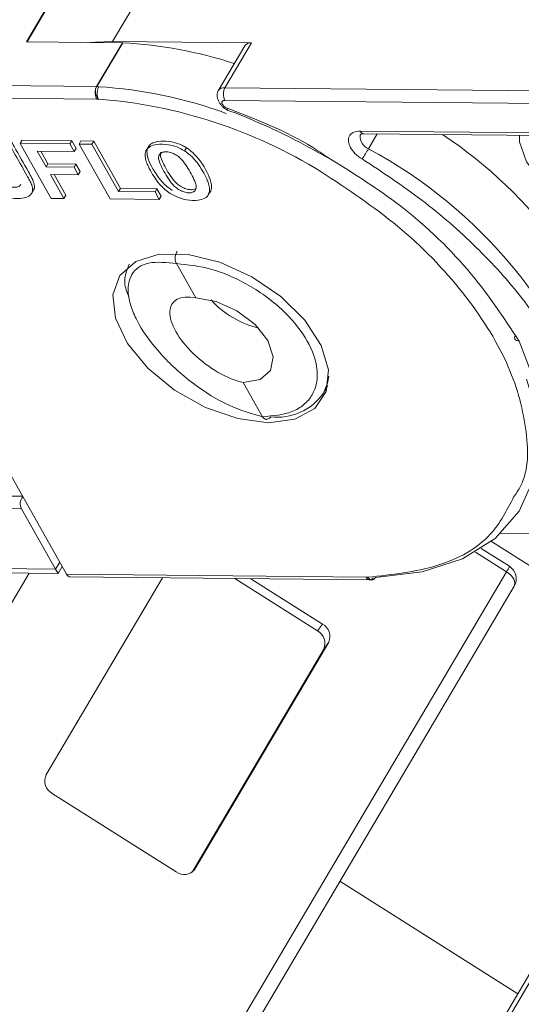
# Model space of a CAD drawing. Header units: millimetres. Extents: x 2978 to 3606, y -417 to 23.
# Tile 18 of 28: x 3290 to 3307, y -65 to -32. Entities that reach past the tile are written whole.
import ezdxf

# ---------------------------------------------------------------- set-up
doc = ezdxf.new("R2010")
doc.units = ezdxf.units.MM

msp = doc.modelspace()

# ---------------------------------------------------------------- linework, layer by layer
at = {"color": 7, "linetype": 'Continuous', "lineweight": 15}
for p, q in [((3302.737, -11.717), (3290.34, -32.699)), ((3290.366, -32.7), (3302.75, -11.74)), ((3293.278, -32.693), (3305.633, -11.781)), ((3290.34, -32.699), (3293.615, -32.732)), ((3292.414, -32.72), (3293.278, -32.693)), ((3293.615, -32.732), (3292.733, -34.223)), ((3292.743, -34.224), (3293.624, -32.732)), ((3298.01, -32.74), (3293.278, -32.693)), ((3297.78, -32.842), (3296.878, -34.369)), ((3297.108, -34.267), (3298.01, -32.74)), ((3292.733, -34.223), (3269.758, -33.995)), ((3269.754, -34.424), (3292.734, -34.652)), ((3292.7, -34.318), (3292.733, -34.223)), ((3292.747, -34.225), (3292.81, -34.229)), ((3320.084, -34.495), (3297.108, -34.267)), ((3292.734, -34.652), (3292.794, -34.653)), ((3297.104, -34.696), (3320.084, -34.924)), ((3297.207, -35.035), (3297.202, -35.034)), ((3301.716, -35.744), (3312.082, -35.847)), ((3301.839, -35.834), (3312.205, -35.937)), ((3302.297, -35.839), (3301.998, -36.343)), ((3290.131, -36.162), (3290.194, -36.056)), ((3291.825, -36.179), (3290.131, -36.162)), ((3290.131, -36.162), (3291.185, -38.031)), ((3290.194, -36.056), (3291.887, -36.073)), ((3291.825, -36.179), (3291.887, -36.073)), ((3291.825, -36.179), (3291.969, -36.436)), ((3291.887, -36.073), (3292.032, -36.329)), ((3292.138, -36.182), (3292.201, -36.076)), ((3292.138, -36.182), (3293.192, -38.05)), ((3292.572, -36.187), (3292.138, -36.182)), ((3292.201, -36.076), (3292.635, -36.08)), ((3292.572, -36.187), (3292.635, -36.08)), ((3293.481, -37.798), (3292.572, -36.187)), ((3292.635, -36.08), (3293.544, -37.692)), ((3291.969, -36.436), (3290.71, -36.423)), ((3290.71, -36.423), (3291.014, -36.962)), ((3290.834, -36.424), (3291.077, -36.855)), ((3291.969, -36.436), (3292.032, -36.329)), ((3295.733, -36.417), (3295.796, -36.311)), ((3291.014, -36.962), (3291.077, -36.855)), ((3291.077, -36.855), (3292.029, -36.865)), ((3291.966, -36.971), (3292.029, -36.865)), ((3292.029, -36.865), (3292.174, -37.121)), ((3291.014, -36.962), (3291.966, -36.971)), ((3291.966, -36.971), (3292.111, -37.228)), ((3292.174, -37.121), (3292.111, -37.228)), ((3291.159, -37.218), (3292.111, -37.228)), ((3291.619, -38.035), (3291.159, -37.218)), ((3291.283, -37.22), (3291.682, -37.928)), ((3290.523, -37.857), (3290.586, -37.75)), ((3293.481, -37.798), (3293.544, -37.692)), ((3294.725, -37.811), (3293.481, -37.798)), ((3293.544, -37.692), (3294.788, -37.704)), ((3294.725, -37.811), (3294.788, -37.704)), ((3294.87, -38.067), (3294.725, -37.811)), ((3294.788, -37.704), (3294.933, -37.961)), ((3296.543, -37.908), (3296.606, -37.801)), ((3291.185, -38.031), (3291.619, -38.035)), ((3291.619, -38.035), (3291.682, -37.928)), ((3293.192, -38.05), (3294.87, -38.067)), ((3294.933, -37.961), (3294.87, -38.067)), ((3295.452, -40.255), (3296.111, -41.423)), ((3307.132, -42.89), (3308.182, -45.643)), ((3297.732, -44.297), (3298.391, -45.466)), ((3300.463, -44.665), (3300.619, -44.401)), ((3289.807, -47.455), (3291.712, -50.832)), ((3290.213, -48.175), (3283.589, -48.109)), ((3283.482, -48.535), (3290.177, -48.601)), ((3290.177, -48.601), (3291.336, -50.656)), ((3306.501, -49.444), (3308.94, -49.468)), ((3313.465, -54.315), (3306.186, -49.713)), ((3305.643, -50.076), (3306.701, -50.745)), ((3306.799, -50.557), (3305.844, -49.954)), ((3291.336, -50.656), (3284.641, -50.589)), ((3291.477, -50.416), (3291.336, -50.656)), ((3291.419, -50.803), (3291.56, -50.564)), ((3284.964, -50.739), (3291.419, -50.803)), ((3285.054, -59.899), (3290.434, -50.793)), ((3294.979, -50.953), (3291.009, -57.672)), ((3291.336, -50.656), (3291.419, -50.803)), ((3291.712, -50.832), (3301.918, -50.934)), ((3291.835, -50.922), (3302.041, -51.024)), ((3306.701, -50.745), (3296.876, -67.374)), ((3301.918, -50.934), (3301.979, -50.934)), ((3297.137, -67.863), (3306.962, -51.234)), ((3300.26, -52.76), (3297.443, -50.978)), ((3300.43, -52.525), (3297.992, -50.983)), ((3300.43, -52.525), (3300.26, -52.76)), ((3296.076, -60.876), (3300.644, -53.143)), ((3300.644, -53.143), (3300.475, -53.378)), ((3295.987, -60.974), (3300.475, -53.378)), ((3313.995, -53.417), (3304.17, -70.046)), ((3304.4, -69.945), (3314.225, -53.316)), ((3291.224, -58.29), (3295.446, -60.96)), ((3296.076, -60.876), (3296.041, -60.924)), ((3301.026, -61.281), (3307.085, -65.113))]:
    msp.add_line(p, q, dxfattribs=at)
at = {"color": 7, "linetype": 'Continuous', "lineweight": 15, "flags": 128}
for points in [[(3296.855, -34.432), (3296.856, -34.428), (3296.878, -34.369)], [(3297.181, -34.962), (3297.122, -34.934), (3297.069, -34.894), (3297.03, -34.849), (3297.007, -34.802), (3297.004, -34.759), (3297.021, -34.725), (3297.055, -34.703), (3297.104, -34.696)], [(3297.202, -35.034), (3297.199, -35.032), (3297.188, -35.019), (3297.182, -34.995), (3297.181, -34.962)], [(3301.717, -35.887), (3301.721, -35.879), (3301.737, -35.848)], [(3310.71, -35.922), (3310.958, -36.142), (3311.502, -36.831), (3311.733, -37.517), (3311.615, -38.095), (3311.166, -38.478), (3310.454, -38.607), (3309.587, -38.462), (3308.699, -38.066), (3307.923, -37.479), (3307.378, -36.79), (3307.147, -36.104), (3307.148, -35.887)], [(3298.588, -45.67), (3297.542, -45.532), (3296.443, -45.151), (3295.392, -44.559), (3294.479, -43.811), (3293.788, -42.972), (3293.378, -42.116), (3293.288, -41.321), (3293.524, -40.655), (3294.065, -40.18), (3294.864, -39.936), (3295.85, -39.946), (3296.934, -40.208), (3298.022, -40.7), (3299.015, -41.378), (3299.826, -42.18), (3300.382, -43.037), (3300.635, -43.872), (3300.562, -44.611), (3300.169, -45.188), (3299.491, -45.551), (3298.588, -45.67)], [(3296.111, -41.423), (3296.804, -41.539), (3297.515, -41.856), (3298.136, -42.325), (3298.571, -42.877), (3298.756, -43.425), (3298.661, -43.888), (3298.302, -44.194), (3297.732, -44.297)], [(3300.648, -44.087), (3300.605, -44.324), (3300.462, -44.666)], [(3307.382, -44.183), (3307.597, -44.895), (3307.784, -46.292), (3307.628, -47.57), (3307.133, -48.687), (3306.315, -49.609), (3305.201, -50.304), (3303.826, -50.752), (3302.235, -50.936)], [(3306.962, -51.234), (3306.979, -51.196), (3306.986, -51.137), (3306.977, -51.071), (3306.95, -51.003), (3306.907, -50.933), (3306.849, -50.865), (3306.78, -50.802), (3306.701, -50.745)], [(3302.041, -51.024), (3302.06, -51.022), (3302.076, -51.018)]]:
    msp.add_lwpolyline(points, dxfattribs=at)
at = {"color": 7, "linetype": 'Continuous', "lineweight": 15}
for centre, radius, start, end in [((3293.612, -33.023), 0.291, 87.5589, 89.4215), ((3292.766, -47.922), 15.214, 72.162, 86.7674), ((3297.978, -32.979), 0.241, 82.2333, 145.3115), ((3293.157, -34.441), 0.473, 164.9284, 206.5629), ((3293.058, -34.441), 0.379, 145.1938, 161.0026), ((3292.73, -34.514), 0.291, 87.5589, 89.4215), ((3291.825, -49.76), 15.562, 69.9815, 86.3704), ((3297.076, -34.506), 0.241, 82.2333, 145.3115), ((3297.52, -34.485), 0.466, 152.0331, 206.8221), ((3291.502, -51.501), 16.898, 58.2774, 85.6137), ((3301.851, -35.688), 0.146, 202.383, 265.1601), ((3295.695, -49.122), 15.932, 16.6798, 56.3408), ((3302.167, -35.925), 0.451, 175.2517, 248.0157), ((3292.91, -30.96), 10.562, 327.1417, 329.3621), ((3294.208, -50.876), 16.489, 17.1036, 61.8092), ((3299.058, -39.244), 3.307, 222.8165, 256.0334), ((3298.894, -43.569), 1.914, 263.1086, 325.0166), ((3290.46, -48.429), 0.331, 135.2349, 211.3106), ((3306.047, -50.284), 0.8, 324.8017, 340.0185), ((3306.532, -50.98), 0.5, 329.4249, 57.6944), ((3291.846, -50.777), 0.145, 202.1718, 265.3713), ((3302.056, -50.874), 0.15, 203.2699, 264.2731), ((3300.209, -52.948), 0.477, 335.8413, 62.4257), ((3300.04, -53.183), 0.477, 335.8413, 62.4257), ((3291.445, -57.867), 0.477, 155.8413, 242.4257), ((3295.719, -60.609), 0.445, 232.0725, 323.2096)]:
    msp.add_arc(centre, radius, start, end, dxfattribs=at)
msp.add_ellipse((3296.922, -42.86), major_axis=(1.59, -1.273), ratio=0.457825, start_param=2.421458, end_param=5.563051, dxfattribs=at)
for points, knots in [([(3292.794, -34.653), (3292.778, -34.63), (3292.744, -34.584), (3292.71, -34.498), (3292.691, -34.406), (3292.697, -34.347), (3292.7, -34.318)], [0, 0, 0, 0, 0.244694, 0.499967, 0.74569, 1, 1, 1, 1]), ([(3292.794, -34.653), (3292.782, -34.623), (3292.764, -34.578), (3292.754, -34.502), (3292.753, -34.44), (3292.758, -34.379), (3292.774, -34.304), (3292.796, -34.258), (3292.81, -34.229)], [0, 0, 0, 0, 0.239412, 0.368304, 0.499941, 0.631586, 0.760503, 1, 1, 1, 1]), ([(3296.856, -34.427), (3296.85, -34.456), (3296.838, -34.514), (3296.849, -34.61), (3296.88, -34.706), (3296.929, -34.797), (3296.992, -34.879), (3297.062, -34.948), (3297.136, -35.002), (3297.184, -35.024), (3297.207, -35.035)], [0, 0, 0, 0, 0.133671, 0.26648, 0.39758, 0.526145, 0.651383, 0.772551, 0.888962, 1, 1, 1, 1]), ([(3297.181, -34.962), (3298.181, -35.343), (3299.374, -35.798), (3300.437, -36.521), (3300.609, -36.638)], [0, 0, 0, 0, 0.838058, 1, 1, 1, 1]), ([(3297.202, -35.034), (3297.207, -35.036), (3297.542, -35.144), (3298.237, -35.443), (3299.374, -35.956), (3300.157, -36.399), (3300.593, -36.646)], [0, 0, 0, 0, 0.003739, 0.291514, 0.604508, 1, 1, 1, 1]), ([(3301.387, -36.301), (3301.356, -36.231), (3301.307, -36.121), (3301.314, -35.991), (3301.347, -35.902), (3301.409, -35.83), (3301.52, -35.761), (3301.639, -35.751), (3301.716, -35.744)], [0, 0, 0, 0, 0.239443, 0.369505, 0.5, 0.630063, 0.760557, 1, 1, 1, 1]), ([(3301.716, -35.89), (3301.717, -35.875), (3301.718, -35.844), (3301.796, -35.838), (3301.837, -35.834)], [0, 0, 0, 0, 0.482612, 1, 1, 1, 1]), ([(3288.768, -37.256), (3288.807, -37.327), (3288.885, -37.472), (3289.036, -37.669), (3289.23, -37.826), (3289.464, -37.944), (3289.779, -38.037), (3290.109, -38.051), (3290.372, -37.997), (3290.515, -37.894), (3290.567, -37.753), (3290.535, -37.588), (3290.454, -37.417), (3290.33, -37.204), (3290.096, -36.784), (3289.888, -36.418), (3289.741, -36.158)], [0, 0, 0, 0, 0.060966, 0.122555, 0.166943, 0.211374, 0.27887, 0.373201, 0.446631, 0.499185, 0.54401, 0.599254, 0.643956, 0.689261, 0.779896, 1, 1, 1, 1]), ([(3289.804, -36.052), (3289.845, -36.124), (3290.048, -36.483), (3290.328, -36.986), (3290.614, -37.48), (3290.628, -37.692), (3290.586, -37.737), (3290.579, -37.746)], [0, 0, 0, 0, 0.124278, 0.62139, 0.871004, 0.976095, 1, 1, 1, 1]), ([(3295.733, -36.417), (3295.644, -36.368), (3295.464, -36.269), (3295.128, -36.187), (3294.809, -36.179), (3294.538, -36.255), (3294.396, -36.401), (3294.379, -36.59), (3294.423, -36.775), (3294.507, -36.979), (3294.636, -37.216), (3294.815, -37.48), (3295.019, -37.709), (3295.184, -37.823), (3295.246, -37.867)], [0, 0, 0, 0, 0.077118, 0.154064, 0.277592, 0.365915, 0.454804, 0.533143, 0.595307, 0.659002, 0.75277, 0.848192, 0.942337, 1, 1, 1, 1]), ([(3295.309, -37.76), (3295.233, -37.706), (3295.035, -37.564), (3294.715, -37.164), (3294.483, -36.744), (3294.434, -36.382), (3294.521, -36.214), (3294.712, -36.103), (3295.004, -36.07), (3295.338, -36.105), (3295.618, -36.206), (3295.752, -36.284), (3295.796, -36.311)], [0, 0, 0, 0, 0.070932, 0.184598, 0.426645, 0.509965, 0.594187, 0.668147, 0.772708, 0.882165, 0.960577, 1, 1, 1, 1]), ([(3296.12, -37.712), (3296.125, -37.688), (3296.142, -37.591), (3296.02, -37.301), (3295.834, -36.969), (3295.615, -36.671), (3295.429, -36.541), (3295.279, -36.471), (3295.13, -36.441), (3295, -36.45), (3294.906, -36.495), (3294.873, -36.547), (3294.858, -36.571)], [0, 0, 0, 0, 0.049968, 0.193018, 0.475404, 0.617015, 0.680621, 0.743737, 0.81298, 0.874323, 0.941059, 1, 1, 1, 1]), ([(3294.921, -36.464), (3294.915, -36.487), (3294.894, -36.571), (3294.965, -36.762), (3295.087, -37.006), (3295.244, -37.263), (3295.401, -37.48), (3295.589, -37.623), (3295.74, -37.698), (3295.888, -37.737), (3296.015, -37.741), (3296.071, -37.714), (3296.096, -37.702)], [0, 0, 0, 0, 0.05167, 0.187007, 0.343365, 0.501749, 0.658822, 0.733388, 0.80745, 0.875687, 0.943882, 1, 1, 1, 1]), ([(3295.246, -37.867), (3295.336, -37.917), (3295.517, -38.016), (3295.853, -38.1), (3296.167, -38.11), (3296.434, -38.04), (3296.573, -37.898), (3296.596, -37.715), (3296.557, -37.536), (3296.478, -37.332), (3296.349, -37.089), (3296.17, -36.818), (3295.966, -36.582), (3295.799, -36.464), (3295.733, -36.417)], [0, 0, 0, 0, 0.077726, 0.155352, 0.276594, 0.36227, 0.448522, 0.525591, 0.586453, 0.64883, 0.745829, 0.844558, 0.939133, 1, 1, 1, 1]), ([(3295.796, -36.311), (3295.87, -36.364), (3296.064, -36.504), (3296.383, -36.907), (3296.622, -37.335), (3296.66, -37.694), (3296.613, -37.833), (3296.543, -37.871), (3296.534, -37.876)], [0, 0, 0, 0, 0.1131848, 0.298599, 0.7054474, 0.8419563, 0.9798681, 1, 1, 1, 1]), ([(3294.858, -36.571), (3294.852, -36.594), (3294.831, -36.677), (3294.935, -36.956), (3295.118, -37.283), (3295.338, -37.586), (3295.526, -37.73), (3295.677, -37.805), (3295.826, -37.845), (3295.957, -37.846), (3296.068, -37.805), (3296.102, -37.745), (3296.12, -37.712)], [0, 0, 0, 0, 0.047136, 0.170596, 0.457333, 0.600622, 0.668644, 0.736207, 0.798456, 0.860666, 0.924302, 1, 1, 1, 1]), ([(3300.609, -36.638), (3301.401, -37.129), (3303.187, -38.238), (3305.503, -40.424), (3306.592, -42.072), (3307.132, -42.89)], [0, 0, 0, 0, 0.286372, 0.645821, 1, 1, 1, 1]), ([(3308.459, -43.259), (3308.078, -42.651), (3307.314, -41.433), (3305.711, -39.683), (3303.87, -38.059), (3302.475, -37.145), (3301.783, -36.691)], [0, 0, 0, 0, 0.252852, 0.506156, 0.754853, 1, 1, 1, 1]), ([(3306.946, -48.203), (3307.03, -48.081), (3307.469, -47.447), (3307.447, -45.863), (3306.831, -43.607), (3305.312, -41.217), (3303.123, -38.938), (3301.286, -37.723), (3300.387, -37.128)], [0, 0, 0, 0, 0.044774, 0.232589, 0.420404, 0.616295, 0.812185, 1, 1, 1, 1]), ([(3289.61, -37.581), (3289.656, -37.602), (3289.749, -37.643), (3289.904, -37.661), (3290.029, -37.65), (3290.118, -37.613), (3290.138, -37.58), (3290.147, -37.565)], [0, 0, 0, 0, 0.2110082, 0.4194991, 0.7200972, 0.8783823, 1, 1, 1, 1]), ([(3295.482, -39.826), (3295.473, -39.84), (3295.452, -39.874), (3295.427, -39.94), (3295.412, -40.01), (3295.408, -40.088), (3295.416, -40.175), (3295.44, -40.228), (3295.452, -40.255)], [0, 0, 0, 0, 0.1177988, 0.2924062, 0.4522723, 0.5724292, 0.7830569, 1, 1, 1, 1]), ([(3298.391, -45.466), (3298.018, -45.362), (3297.269, -45.155), (3296.202, -44.491), (3295.432, -43.855), (3294.756, -43.177), (3294.236, -42.469), (3293.925, -41.806), (3293.765, -41.189), (3293.867, -40.565), (3294.44, -40.147), (3295.117, -40.219), (3295.452, -40.255)], [0, 0, 0, 0, 0.125188, 0.250856, 0.319613, 0.380838, 0.50002, 0.563142, 0.625674, 0.747351, 0.875025, 1, 1, 1, 1]), ([(3293.832, -41.377), (3293.791, -41.28), (3293.673, -41.001), (3293.698, -40.627), (3293.796, -40.391), (3293.845, -40.272)], [0, 0, 0, 0, 0.209865, 0.603277, 1, 1, 1, 1]), ([(3295.452, -40.255), (3295.849, -40.294), (3296.46, -40.353), (3297.341, -40.687), (3298.01, -41.028), (3298.633, -41.45), (3299.334, -42.059), (3299.984, -42.891), (3300.27, -43.719), (3300.252, -44.321), (3300.1, -44.735), (3299.812, -45.067), (3299.299, -45.386), (3298.749, -45.434), (3298.391, -45.466)], [0, 0, 0, 0, 0.120094, 0.184653, 0.250509, 0.316292, 0.380636, 0.5, 0.619364, 0.683708, 0.749491, 0.815347, 0.879906, 1, 1, 1, 1]), ([(3307.132, -42.89), (3307.099, -42.886), (3307.031, -42.878), (3306.983, -42.819), (3306.975, -42.757), (3306.992, -42.718), (3306.998, -42.705)], [0, 0, 0, 0, 0.298046, 0.620254, 0.870933, 1, 1, 1, 1]), ([(3298.391, -45.466), (3298.406, -45.487), (3298.431, -45.522), (3298.478, -45.549), (3298.518, -45.558), (3298.561, -45.553), (3298.603, -45.533), (3298.639, -45.503), (3298.658, -45.477), (3298.665, -45.469)], [0, 0, 0, 0, 0.204049, 0.340626, 0.499474, 0.615725, 0.75984, 0.920238, 1, 1, 1, 1]), ([(3301.979, -50.934), (3302.794, -50.842), (3304.459, -50.655), (3306.194, -49.675), (3306.718, -48.649), (3306.946, -48.203)], [0, 0, 0, 0, 0.351174, 0.717445, 1, 1, 1, 1]), ([(3302.111, -51), (3302.099, -51.008), (3302.08, -51.023), (3302.049, -51.025), (3302.02, -51.014), (3301.995, -50.982), (3301.984, -50.95), (3301.979, -50.934)], [0, 0, 0, 0, 0.200957, 0.349358, 0.590717, 0.801155, 1, 1, 1, 1]), ([(3302.158, -50.95), (3302.147, -50.967), (3302.131, -50.995), (3302.116, -51.019), (3302.113, -51.021), (3302.111, -51.023)], [0, 0, 0, 0, 0.390646, 0.627298, 1, 1, 1, 1])]:
    msp.add_open_spline(points, degree=3, knots=knots, dxfattribs=at)
for points in [[(3301.783, -36.691), (3301.699, -36.633), (3301.533, -36.518), (3301.436, -36.373), (3301.387, -36.301)], [(3301.979, -50.934), (3301.998, -50.959), (3302.036, -51.008), (3302.108, -51.03), (3302.18, -51.01), (3302.216, -50.961), (3302.235, -50.936)]]:
    msp.add_open_spline(points, degree=3, dxfattribs=at)

doc.saveas('drawing.dxf')
